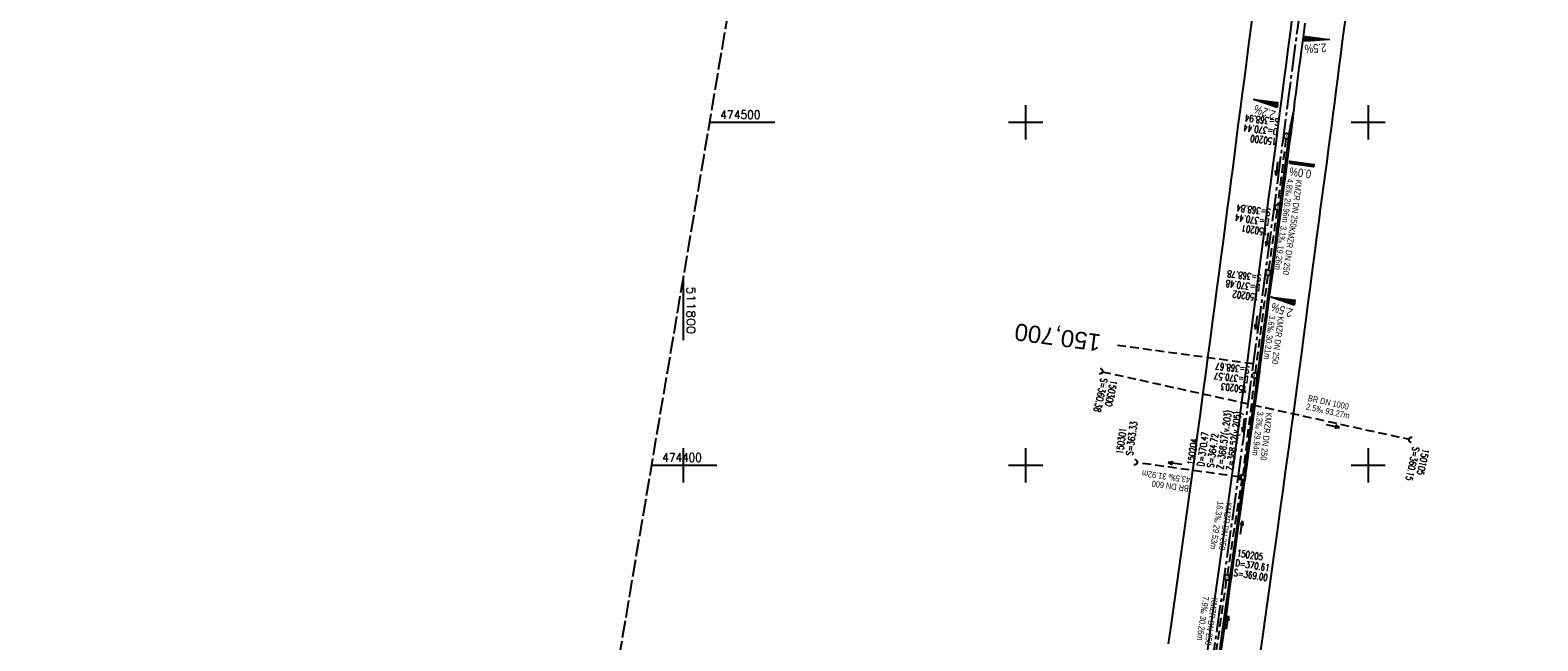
# Model space of a CAD drawing. Extents: x 510563 to 513920, y 467229 to 478797.
# Tile 47 of 67: x 511609 to 512050, y 474349 to 474527. Entities that reach past the tile are written whole.
import ezdxf
from ezdxf.enums import TextEntityAlignment as Align

# ---------------------------------------------------------------- set-up
doc = ezdxf.new("R2010")
doc.units = 0
doc.header["$LTSCALE"] = 10
doc.header["$MEASUREMENT"] = 0
for name, pattern in [('ACHSE', [5.5, 4, -0.5, 0.5, -0.5]), ('LT00', [0]), ('LT14', [0.6, 0.5, -0.1]), ('LT17', [0.15, 0.1, -0.05]), ('STRICHLINIE2', [0.375, 0.25, -0.125])]:
    doc.linetypes.add(name, pattern=pattern)
doc.layers.get('0').update_dxf_attribs({"linetype": 'LT00'})
for name, color, linetype in [('-AX-020', 250, 'ACHSE'), ('-Halt-Pfeil', 4, 'LT00'), ('-Haltung', 7, 'STRICHLINIE2'), ('-Haltungsbeschriftung', 140, 'LT00'), ('-QUE-20O', 11, 'LT00'), ('-QUE-20W', 11, 'LT00'), ('-Schachtbeschriftung', 5, 'LT00'), ('-ST-20', 30, 'LT17'), ('V91_AFBR_BAB', 250, 'LT00'), ('V91_KA_MULD', 182, 'LT00'), ('V91_KA_PRUF', 182, 'LT00'), ('V91_RASTER', 250, 'LT00'), ('V91_RINNE', 182, 'LT00'), ('V91_SINKK', 182, 'LT00'), ('V91_UK_DURCH', 182, 'LT00')]:
    doc.layers.add(name, color=color, linetype=linetype)
doc.layers.add('-BLATT_91-RAND', color=7, linetype='LT14', plot=False)
doc.styles.add('Beschrift', font='ARIAL.TTF')
doc.styles.add('Haltungsbeschriftung', font='ARIAL.TTF', dxfattribs={"width": 0.75})
doc.styles.add('schachtbeschriftung', font='romans.shx', dxfattribs={"width": 0.75, "height": 2})
doc.styles.get("Standard").update_dxf_attribs({"font": 'romans.shx'})

# ---------------------------------------------------------------- blocks, each defined once
blk = doc.blocks.new('SYMB0652')
at = {"color": 0, "linetype": 'ByBlock'}
blk.add_lwpolyline([(-0.15, -0.075), (0.15, -0.075), (0.15, 0.075), (-0.15, 0.075), (-0.15, -0.075)], dxfattribs=at)
blk = doc.blocks.new('SYMB1210')
at = {"color": 0, "linetype": 'ByBlock'}
blk.add_line((0.018815, -0.179014), (0.055623, -0.17119), dxfattribs=at)
for points in [[(-0.2, -0.2), (-0.2, 0.2), (0.2, 0.2), (0.2, -0.2), (-0.2, -0.2)], [(0.018815, 0.179014), (-0.018815, 0.179014), (-0.055623, 0.17119), (-0.09, 0.155885), (-0.120444, 0.133766), (-0.145623, 0.105801), (-0.164438, 0.073213), (-0.176067, 0.037424), (-0.18, 0)], [(-0.18, 0), (-0.176067, -0.037424), (-0.164438, -0.073213), (-0.145623, -0.105801), (-0.120444, -0.133766), (-0.09, -0.155885), (-0.055623, -0.17119), (-0.018815, -0.179014), (0.018815, -0.179014)], [(0.18, 0), (0.176067, 0.037424), (0.164438, 0.073213), (0.145623, 0.105801), (0.120444, 0.133766), (0.09, 0.155885), (0.055623, 0.17119), (0.018815, 0.179014)], [(0.055623, -0.17119), (0.09, -0.155885), (0.120444, -0.133766), (0.145623, -0.105801), (0.164438, -0.073213), (0.176067, -0.037424), (0.18, 0)]]:
    blk.add_lwpolyline(points, dxfattribs=at)
blk = doc.blocks.new('SYMB0003')
at = {"color": 0, "linetype": 'ByBlock'}
for p, q in [((-0.015712, 0), (0.010166, 0.012015)), ((0, -0.021257), (-0.015712, 0)), ((0.010166, 0.012015), (0, -0.021257))]:
    blk.add_line(p, q, dxfattribs=at)
for points in [[(-0.031395, 0.499013), (-0.093691, 0.491144), (-0.154509, 0.475528), (-0.21289, 0.452414), (-0.267913, 0.422164), (-0.318712, 0.385257), (-0.364484, 0.342274), (-0.404509, 0.293893), (-0.438154, 0.240877), (-0.464888, 0.184062), (-0.484292, 0.124345), (-0.496058, 0.062667), (-0.5, 0)], [(-0.5, 0), (-0.496058, -0.062667), (-0.484292, -0.124345), (-0.464888, -0.184062), (-0.438154, -0.240877), (-0.404509, -0.293893), (-0.364485, -0.342274), (-0.318712, -0.385257), (-0.267914, -0.422164), (-0.21289, -0.452414), (-0.154509, -0.475529), (-0.093691, -0.491144), (-0.031395, -0.499014), (0.031395, -0.499014)], [(0.5, 0), (0.496057, 0.062667), (0.484292, 0.124345), (0.464888, 0.184062), (0.438153, 0.240877), (0.404509, 0.293893), (0.364484, 0.342274), (0.318712, 0.385257), (0.267913, 0.422164), (0.21289, 0.452414), (0.154509, 0.475528), (0.093691, 0.491144), (0.031395, 0.499013), (-0.031395, 0.499013)], [(0.031395, -0.499014), (0.093691, -0.491144), (0.154509, -0.475529), (0.21289, -0.452414), (0.267914, -0.422164), (0.318712, -0.385257), (0.364485, -0.342274), (0.404509, -0.293893), (0.438154, -0.240877), (0.464889, -0.184062), (0.484292, -0.124345), (0.496058, -0.062667), (0.5, 0)]]:
    blk.add_lwpolyline(points, dxfattribs=at)
blk = doc.blocks.new('SYMB1107')
at = {"color": 0, "linetype": 'ByBlock'}
for points in [[(-0.2, 0), (-0.196157, 0.039018), (-0.184776, 0.076537), (-0.166294, 0.111114), (-0.141421, 0.141421), (-0.111114, 0.166294), (-0.076537, 0.184776), (-0.039018, 0.196157), (0, 0.2)], [(0, 0.2), (0.039018, 0.196157), (0.076537, 0.184776), (0.111114, 0.166294), (0.141421, 0.141421), (0.166294, 0.111114), (0.184776, 0.076537), (0.196157, 0.039018), (0.2, 0)]]:
    blk.add_lwpolyline(points, dxfattribs=at)
blk = doc.blocks.new('SYMB0070')
at = {"color": 0, "linetype": 'ByBlock'}
for p, q in [((-0.5, 0), (0.2, 0)), ((0.5, 0), (0.2, 0.1)), ((0.2, 0.1), (0.2, 0)), ((0.468, 0), (0.21, 0.086)), ((0.21, 0.086), (0.21, -0.086)), ((0.21, -0.086), (0.468, 0)), ((0.22, -0.072), (0.437, 0)), ((0.23, -0.058), (0.405, 0)), ((0.24, -0.045), (0.374, 0)), ((0.342, 0), (0.25, 0.031)), ((0.25, 0.031), (0.25, -0.031)), ((0.25, -0.031), (0.342, 0)), ((0.26, -0.017), (0.31, 0)), ((0.27, -0.003), (0.279, 0))]:
    blk.add_line(p, q, dxfattribs=at)
for points in [[(0.2, 0), (0.2, -0.1), (0.5, 0)], [(0.437, 0), (0.22, 0.072), (0.22, -0.072)], [(0.405, 0), (0.23, 0.058), (0.23, -0.058)], [(0.374, 0), (0.24, 0.045), (0.24, -0.045)], [(0.31, 0), (0.26, 0.017), (0.26, -0.017)], [(0.279, 0), (0.27, 0.003), (0.27, -0.003)]]:
    blk.add_lwpolyline(points, dxfattribs=at)

msp = doc.modelspace()

# ---------------------------------------------------------------- linework, layer by layer
at = {"layer": '-AX-020', "ltscale": 0.2, "flags": 128}
msp.add_lwpolyline([(513881.72, 478796.97), (513877.87, 478787.35), (513870.37, 478768.8), (513862.79, 478750.28), (513855.14, 478731.79), (513847.41, 478713.32), (513839.61, 478694.89), (513831.74, 478676.49), (513823.79, 478658.13), (513815.77, 478639.79), (513807.68, 478621.49), (513799.51, 478603.22), (513791.27, 478584.98), (513782.96, 478566.77), (513774.58, 478548.6), (513766.12, 478530.46), (513757.59, 478512.36), (513748.99, 478494.29), (513740.31, 478476.25), (513731.57, 478458.25), (513722.75, 478440.29), (513713.86, 478422.36), (513704.9, 478404.46), (513695.86, 478386.6), (513686.76, 478368.78), (513677.58, 478351), (513668.34, 478333.25), (513659.02, 478315.54), (513649.63, 478297.86), (513640.17, 478280.23), (513630.64, 478262.63), (513621.04, 478245.07), (513611.37, 478227.54), (513601.63, 478210.06), (513591.82, 478192.62), (513586.74, 478183.65), (513576.83, 478166.26), (513566.85, 478148.92), (513556.8, 478131.61), (513546.69, 478114.34), (513536.51, 478097.1), (513526.28, 478079.91), (513515.99, 478062.74), (513505.64, 478045.61), (513495.23, 478028.52), (513484.78, 478011.45), (513474.27, 477994.42), (513463.71, 477977.42), (513453.11, 477960.45), (513442.46, 477943.5), (513431.76, 477926.59), (513421.03, 477909.7), (513410.25, 477892.84), (513399.43, 477876), (513388.58, 477859.18), (513377.69, 477842.39), (513366.77, 477825.62), (513355.82, 477808.87), (513344.83, 477792.14), (513333.82, 477775.43), (513322.78, 477758.74), (513311.72, 477742.06), (513300.63, 477725.4), (513289.52, 477708.75), (513278.39, 477692.12), (513267.24, 477675.5), (513256.08, 477658.89), (513244.9, 477642.29), (513233.71, 477625.7), (513222.5, 477609.12), (513211.29, 477592.54), (513200.07, 477575.97), (513188.84, 477559.41), (513177.6, 477542.84), (513166.37, 477526.28), (513154.8, 477509.24), (513142.5, 477491.11), (513130.2, 477472.99), (513117.9, 477454.86), (513105.61, 477436.73), (513093.33, 477418.59), (513081.06, 477400.44), (513068.81, 477382.28), (513056.57, 477364.12), (513044.34, 477345.94), (513032.14, 477327.75), (513019.96, 477309.55), (513007.8, 477291.33), (512995.67, 477273.09), (512983.57, 477254.83), (512971.49, 477236.55), (512959.45, 477218.25), (512947.45, 477199.93), (512935.48, 477181.58), (512923.55, 477163.21), (512911.66, 477144.81), (512899.82, 477126.38), (512888.03, 477107.93), (512876.28, 477089.44), (512864.58, 477070.92), (512852.94, 477052.36), (512841.35, 477033.77), (512829.82, 477015.15), (512818.35, 476996.49), (512806.94, 476977.79), (512795.6, 476959.05), (512789.64, 476949.14), (512778.41, 476930.34), (512767.24, 476911.5), (512756.13, 476892.61), (512745.1, 476873.69), (512734.14, 476854.72), (512723.25, 476835.72), (512712.42, 476816.68), (512701.67, 476797.59), (512690.98, 476778.47), (512680.37, 476759.31), (512669.82, 476740.11), (512659.35, 476720.87), (512648.95, 476701.6), (512638.61, 476682.28), (512628.35, 476662.93), (512618.16, 476643.54), (512608.04, 476624.11), (512597.99, 476604.65), (512588.01, 476585.15), (512578.1, 476565.61), (512568.26, 476546.04), (512558.5, 476526.43), (512548.8, 476506.79), (512539.18, 476487.11), (512529.63, 476467.4), (512520.15, 476447.65), (512510.75, 476427.87), (512501.42, 476408.05), (512492.16, 476388.2), (512482.97, 476368.31), (512473.85, 476348.4), (512464.81, 476328.44), (512455.84, 476308.46), (512446.94, 476288.44), (512438.12, 476268.39), (512429.37, 476248.31), (512420.69, 476228.2), (512412.09, 476208.05), (512403.56, 476187.88), (512395.11, 476167.67), (512386.72, 476147.43), (512378.42, 476127.17), (512370.18, 476106.87), (512362.02, 476086.54), (512353.94, 476066.18), (512345.92, 476045.79), (512337.99, 476025.38), (512330.13, 476004.93), (512322.34, 475984.46), (512314.63, 475963.96), (512306.99, 475943.43), (512299.43, 475922.87), (512291.94, 475902.28), (512284.53, 475881.67), (512277.19, 475861.03), (512269.93, 475840.36), (512262.74, 475819.67), (512255.63, 475798.95), (512248.6, 475778.21), (512241.64, 475757.44), (512234.76, 475736.64), (512227.95, 475715.82), (512221.22, 475694.97), (512214.57, 475674.11), (512207.99, 475653.21), (512201.49, 475632.29), (512200.13, 475627.89), (512194.28, 475608.79), (512188.5, 475589.67), (512182.78, 475570.54), (512177.14, 475551.38), (512171.56, 475532.2), (512166.05, 475513.01), (512160.62, 475493.79), (512155.26, 475474.55), (512149.97, 475455.29), (512148.09, 475448.36), (512142.91, 475429.07), (512137.8, 475409.77), (512132.78, 475390.44), (512127.83, 475371.09), (512122.96, 475351.72), (512118.16, 475332.33), (512113.45, 475312.92), (512108.81, 475293.5), (512104.25, 475274.06), (512099.76, 475254.59), (512095.36, 475235.11), (512091.03, 475215.62), (512086.78, 475196.1), (512082.61, 475176.57), (512078.52, 475157.02), (512074.51, 475137.46), (512070.57, 475117.88), (512066.72, 475098.28), (512063.24, 475080.25), (512059.53, 475060.62), (512055.9, 475040.98), (512052.34, 475021.33), (512048.86, 475001.67), (512045.44, 474981.99), (512042.08, 474962.3), (512038.79, 474942.6), (512035.56, 474922.89), (512032.39, 474903.18), (512029.27, 474883.45), (512026.2, 474863.71), (512023.18, 474843.97), (512020.21, 474824.22), (512017.28, 474804.47), (512014.39, 474784.7), (512011.54, 474764.94), (512008.73, 474745.16), (512005.95, 474725.39), (512003.2, 474705.61), (512000.47, 474685.82), (511997.78, 474666.03), (511995.1, 474646.24), (511992.44, 474626.45), (511989.8, 474606.65), (511987.17, 474586.85), (511984.55, 474567.05), (511981.94, 474547.25), (511979.34, 474527.45), (511976.74, 474507.69), (511975.13, 474495.38), (511973.48, 474482.82), (511971.82, 474470.25), (511970.17, 474457.69), (511968.51, 474445.13), (511966.84, 474432.57), (511965.15, 474420.02), (511963.46, 474407.46), (511961.75, 474394.91), (511960.03, 474382.35), (511958.28, 474369.81), (511956.52, 474357.26), (511954.73, 474344.72), (511952.92, 474332.18), (511951.08, 474319.64), (511949.21, 474307.11), (511947.31, 474294.58), (511945.38, 474282.06), (511943.41, 474269.55), (511941.4, 474257.04), (511939.35, 474244.53), (511937.27, 474232.04), (511935.14, 474219.55), (511932.96, 474207.07), (511930.74, 474194.59), (511928.46, 474182.13), (511926.14, 474169.68), (511923.76, 474157.23), (511921.32, 474144.8), (511918.83, 474132.38), (511916.28, 474119.97), (511913.66, 474107.57), (511910.98, 474095.19), (511908.24, 474082.82), (511905.43, 474070.46), (511902.54, 474058.13), (511899.59, 474045.81), (511896.56, 474033.5), (511893.47, 474021.26), (511890.29, 474009), (511887.03, 473996.75), (511883.7, 473984.53), (511880.29, 473972.33), (511876.8, 473960.15), (511873.23, 473947.99), (511869.59, 473935.86), (511865.87, 473923.74), (511862.08, 473911.66), (511858.21, 473899.59), (511854.26, 473887.55), (511850.24, 473875.54), (511846.14, 473863.55), (511841.96, 473851.59), (511837.71, 473839.65), (511833.39, 473827.75), (511828.99, 473815.86), (511824.51, 473804.01), (511819.96, 473792.19), (511815.33, 473780.39), (511810.64, 473768.63), (511805.86, 473756.89), (511801.02, 473745.18), (511796.09, 473733.51), (511791.1, 473721.87), (511786.03, 473710.25), (511780.89, 473698.68), (511775.67, 473687.13), (511770.39, 473675.61), (511765.03, 473664.13), (511759.6, 473652.69), (511754.09, 473641.28), (511748.51, 473629.9), (511742.87, 473618.56), (511737.15, 473607.25), (511731.36, 473595.99), (511725.49, 473584.75), (511719.56, 473573.56), (511713.56, 473562.4), (511707.48, 473551.28), (511701.34, 473540.2), (511695.13, 473529.16), (511688.84, 473518.16), (511682.49, 473507.2), (511676.07, 473496.28), (511669.58, 473485.39), (511663.02, 473474.55), (511656.39, 473463.76), (511649.7, 473453), (511642.94, 473442.29), (511636.1, 473431.62), (511629.21, 473420.99), (511622.24, 473410.41), (511615.21, 473399.87), (511608.11, 473389.37), (511600.95, 473378.92), (511593.72, 473368.52), (511586.42, 473358.16), (511579.06, 473347.85), (511571.64, 473337.58), (511564.15, 473327.36), (511556.59, 473317.19), (511548.97, 473307.07), (511541.29, 473297), (511533.54, 473286.97), (511525.74, 473276.99), (511517.86, 473267.07), (511509.93, 473257.19), (511501.93, 473247.36), (511493.87, 473237.58), (511485.75, 473227.86), (511477.57, 473218.19), (511475.55, 473215.81), (511467.29, 473206.2), (511458.98, 473196.64), (511450.61, 473187.13), (511442.18, 473177.67), (511433.71, 473168.25), (511425.19, 473158.87), (511416.62, 473149.54), (511408.01, 473140.24), (511399.37, 473130.98), (511390.68, 473121.76), (511381.96, 473112.57), (511373.2, 473103.41), (511364.42, 473094.28), (511355.61, 473085.17), (511346.77, 473076.1), (511337.91, 473067.04), (511329.03, 473058), (511320.13, 473048.99), (511311.22, 473039.98), (511302.29, 473031), (511293.34, 473022.02), (511284.39, 473013.05), (511275.44, 473004.09), (511266.47, 472995.14), (511255.91, 472984.59), (511236.79, 472965.5), (511230.18, 472958.9), (511223.57, 472952.29), (511216.96, 472945.68), (511210.37, 472939.06), (511203.78, 472932.43), (511197.22, 472925.79), (511190.66, 472919.13), (511184.13, 472912.44), (511177.62, 472905.74), (511171.14, 472899.01), (511164.68, 472892.25), (511158.26, 472885.46), (511151.88, 472878.64), (511145.53, 472871.79), (511139.22, 472864.89), (511132.96, 472857.96), (511126.75, 472850.98), (511120.58, 472843.95), (511114.48, 472836.88), (511109.32, 472830.82), (511103.32, 472823.65), (511097.39, 472816.44), (511091.51, 472809.17), (511085.7, 472801.85), (511079.95, 472794.49), (511074.26, 472787.07), (511068.64, 472779.61), (511063.08, 472772.1), (511057.59, 472764.54), (511052.16, 472756.93), (511046.8, 472749.28), (511041.5, 472741.58), (511036.27, 472733.84), (511031.1, 472726.05), (511026.01, 472718.22), (511020.98, 472710.35), (511016.01, 472702.43), (511011.12, 472694.47), (511006.29, 472686.47), (511001.53, 472678.43), (510996.84, 472670.35), (510992.22, 472662.22), (510987.67, 472654.06), (510983.19, 472645.86), (510978.78, 472637.62), (510974.44, 472629.35), (510970.17, 472621.04), (510965.98, 472612.69), (510961.85, 472604.3), (510957.8, 472595.88), (510953.82, 472587.43), (510949.91, 472578.94), (510946.07, 472570.42), (510942.31, 472561.87), (510938.62, 472553.28), (510935.01, 472544.67), (510931.46, 472536.02), (510928, 472527.34), (510924.6, 472518.64), (510921.29, 472509.9), (510918.04, 472501.14), (510914.87, 472492.35), (510911.78, 472483.53), (510908.76, 472474.69), (510905.82, 472465.82), (510902.96, 472456.92), (510900.17, 472448), (510897.45, 472439.06), (510894.82, 472430.1), (510892.26, 472421.11), (510889.78, 472412.1), (510887.37, 472403.07), (510885.04, 472394.02), (510882.79, 472384.95), (510880.62, 472375.87), (510878.53, 472366.76), (510876.51, 472357.64), (510874.57, 472348.49), (510872.71, 472339.34), (510870.93, 472330.16), (510869.23, 472320.98), (510867.6, 472311.77), (510866.06, 472302.56), (510864.59, 472293.33), (510863.2, 472284.09), (510861.89, 472274.84), (510860.67, 472265.57), (510859.52, 472256.3), (510858.45, 472247.02), (510857.45, 472237.73), (510856.54, 472228.43), (510855.71, 472219.12), (510854.96, 472209.81), (510854.29, 472200.49), (510853.7, 472191.16), (510853.18, 472181.83), (510852.75, 472172.5), (510852.4, 472163.16), (510852.13, 472153.82), (510851.93, 472144.48), (510851.82, 472135.13), (510851.79, 472125.79), (510851.84, 472116.44), (510851.96, 472107.1), (510852.01, 472104.71), (510852.24, 472095.37), (510852.54, 472086.03), (510852.93, 472076.69), (510853.39, 472067.36), (510853.92, 472058.03), (510854.53, 472048.71), (510855.21, 472039.39), (510855.96, 472030.07), (510856.78, 472020.77), (510857.67, 472011.46), (510858.63, 472002.17), (510859.65, 471992.88), (510860.73, 471983.6), (510861.88, 471974.33), (510863.09, 471965.06), (510864.36, 471955.8), (510865.69, 471946.55), (510867.08, 471937.31), (510868.53, 471928.08), (510870.02, 471918.86), (510871.58, 471909.64), (510873.18, 471900.44), (510874.84, 471891.24), (510876.54, 471882.05), (510878.3, 471872.88), (510880.1, 471863.71), (510881.95, 471854.55), (510883.84, 471845.4), (510885.78, 471836.26), (510887.76, 471827.12), (510889.78, 471818), (510891.83, 471808.88), (510893.93, 471799.78), (510896.06, 471790.68), (510898.23, 471781.59), (510900.44, 471772.51), (510902.67, 471763.44), (510904.94, 471754.37), (510907.24, 471745.32), (510909.57, 471736.27), (510911.93, 471727.22), (510914.31, 471718.19), (510916.72, 471709.16), (510919.15, 471700.14), (510921.61, 471691.12), (510924.09, 471682.11), (510926.59, 471673.11), (510929.1, 471664.11), (510931.64, 471655.12), (510934.19, 471646.13), (510936.76, 471637.14), (510939.34, 471628.16), (510941.94, 471619.19), (510944.55, 471610.22), (510947.17, 471601.25), (510949.8, 471592.28), (510952.43, 471583.31), (510955.08, 471574.35), (510957.73, 471565.39), (510960.38, 471556.43), (510963.04, 471547.47), (510967.7, 471531.77), (510970.25, 471523.2), (510975.26, 471506.32), (510980.27, 471489.44), (510985.27, 471472.57), (510990.27, 471455.68), (510995.25, 471438.8), (511000.21, 471421.91), (511005.16, 471405.01), (511010.09, 471388.11), (511014.99, 471371.2), (511019.86, 471354.28), (511024.7, 471337.36), (511029.51, 471320.42), (511034.28, 471303.47), (511039.01, 471286.52), (511043.7, 471269.55), (511048.34, 471252.56), (511052.93, 471235.57), (511057.46, 471218.56), (511061.95, 471201.53), (511066.37, 471184.49), (511070.73, 471167.43), (511075.02, 471150.36), (511079.24, 471133.27), (511083.39, 471116.16), (511086.57, 471102.84), (511090.59, 471085.7), (511094.53, 471068.54), (511098.39, 471051.37), (511102.17, 471034.17), (511105.87, 471016.96), (511109.5, 470999.73), (511113.05, 470982.49), (511116.52, 470965.23), (511119.91, 470947.95), (511123.22, 470930.66), (511126.45, 470913.36), (511129.61, 470896.04), (511132.69, 470878.7), (511135.68, 470861.35), (511138.6, 470843.99), (511141.44, 470826.62), (511144.2, 470809.23), (511146.88, 470791.83), (511149.49, 470774.42), (511152.01, 470757), (511154.45, 470739.56), (511156.82, 470722.12), (511159.1, 470704.66), (511161.31, 470687.19), (511163.44, 470669.72), (511165.49, 470652.23), (511165.64, 470650.9), (511167.87, 470631.02), (511170.03, 470611.14), (511172.1, 470591.25), (511174.1, 470571.35), (511176.01, 470551.44), (511177.85, 470531.52), (511179.53, 470512.55), (511180.88, 470496.34), (511182.16, 470480.14), (511183.36, 470463.92), (511184.48, 470447.7), (511185.52, 470431.48), (511186.48, 470415.25), (511187.36, 470399.01), (511188.16, 470382.77), (511188.88, 470366.53), (511189.52, 470350.29), (511190.08, 470334.04), (511190.56, 470317.79), (511190.96, 470301.53), (511191.28, 470285.28), (511191.52, 470269.02), (511191.68, 470252.76), (511191.76, 470236.51), (511191.77, 470220.25), (511191.69, 470203.99), (511191.53, 470187.73), (511191.29, 470171.47), (511191.24, 470169.01), (511190.91, 470152.75), (511190.5, 470136.5), (511190.02, 470120.25), (511189.47, 470104), (511188.85, 470087.75), (511188.17, 470071.51), (511187.43, 470055.27), (511186.63, 470039.03), (511185.78, 470022.79), (511184.88, 470006.56), (511183.93, 469990.33), (511182.94, 469974.1), (511181.91, 469957.87), (511180.85, 469941.65), (511179.74, 469925.43), (511178.61, 469909.21), (511177.46, 469892.99), (511176.28, 469876.78), (511175.08, 469860.56), (511173.86, 469844.35), (511172.63, 469828.14), (511171.39, 469811.93), (511170.14, 469795.72), (511168.85, 469778.99), (511030.96, 467993.35), (511029.42, 467973.41), (511027.88, 467953.47), (511026.35, 467933.52), (511024.83, 467913.58), (511023.32, 467893.64), (511021.83, 467873.7), (511020.35, 467853.75), (511018.9, 467833.8), (511017.47, 467813.85), (511016.06, 467793.9), (511014.69, 467773.95), (511013.35, 467754), (511012.05, 467734.04), (511010.78, 467714.08), (511009.56, 467694.12), (511008.38, 467674.15), (511007.25, 467654.18), (511006.18, 467634.21), (511005.15, 467614.24), (511004.19, 467594.26), (511003.28, 467574.28), (511002.44, 467554.3), (511001.67, 467534.31), (511000.96, 467514.33), (511000.33, 467494.34), (510999.77, 467474.34), (510999.56, 467465.71), (510999.11, 467445.71), (510998.75, 467425.72), (510998.46, 467405.72), (510998.26, 467385.72), (510998.14, 467365.72), (510998.09, 467345.72), (510998.13, 467325.72), (510998.24, 467305.72), (510998.44, 467285.72), (510998.71, 467265.72), (510999.07, 467245.73), (510999.43, 467229.16)], dxfattribs=at)
at = {"layer": '-BLATT_91-RAND'}
msp.add_lwpolyline([(511838.11, 474679.99), (511714.55, 473950.38), (511997.52, 473902.46), (512121.08, 474632.07), (511838.11, 474679.99)], dxfattribs=at)
at = {"layer": '-Haltung'}
for p, q in [((511975.99, 474495.24), (511973.59, 474475.93)), ((511973.4, 474474.44), (511970.87, 474456.86)), ((511970.67, 474455.38), (511966.97, 474426.91)), ((511922.35, 474427.27), (512011.98, 474407.56)), ((511966.78, 474425.42), (511963.41, 474397.18)), ((511962.58, 474396.54), (511932.46, 474400.77)), ((511958.88, 474368.01), (511963.21, 474395.7)), ((511954.6, 474338.06), (511958.65, 474366.53))]:
    msp.add_line(p, q, dxfattribs=at)
at = {"layer": '-QUE-20O'}
for p, q in [((511981.7, 474525.05), (511981.52, 474523.68)), ((511981.83, 474523.7), (511982, 474525.01)), ((511982.3, 474524.98), (511982.13, 474523.72)), ((511982.44, 474523.74), (511982.6, 474524.94)), ((511982.89, 474524.9), (511982.74, 474523.76)), ((511983.05, 474523.78), (511983.19, 474524.86)), ((511983.49, 474524.82), (511983.35, 474523.8)), ((511983.66, 474523.82), (511983.79, 474524.78)), ((511984.08, 474524.74), (511983.96, 474523.84)), ((511984.27, 474523.86), (511984.38, 474524.7)), ((511984.68, 474524.66), (511984.57, 474523.88)), ((511984.88, 474523.9), (511984.97, 474524.62)), ((511985.27, 474524.58), (511985.19, 474523.92)), ((511985.49, 474523.94), (511985.57, 474524.55)), ((511985.87, 474524.51), (511985.8, 474523.96)), ((511986.1, 474523.98), (511986.16, 474524.47)), ((511986.46, 474524.43), (511986.41, 474524)), ((511986.71, 474524.02), (511986.76, 474524.39)), ((511987.06, 474524.35), (511987.02, 474524.04)), ((511987.32, 474524.06), (511987.35, 474524.31)), ((511987.65, 474524.27), (511987.63, 474524.08)), ((511987.93, 474524.1), (511987.95, 474524.23)), ((511988.25, 474524.19), (511988.24, 474524.13)), ((511988.54, 474524.15), (511988.54, 474524.15)), ((511977.22, 474488.64), (511977.13, 474487.95)), ((511977.43, 474487.91), (511977.52, 474488.61)), ((511977.82, 474488.57), (511977.73, 474487.87)), ((511978.03, 474487.83), (511978.12, 474488.53)), ((511978.41, 474488.49), (511978.32, 474487.79)), ((511978.62, 474487.75), (511978.71, 474488.45)), ((511979.01, 474488.41), (511978.92, 474487.72)), ((511979.22, 474487.68), (511979.31, 474488.37)), ((511979.6, 474488.33), (511979.51, 474487.64)), ((511979.81, 474487.6), (511979.9, 474488.29)), ((511980.2, 474488.25), (511980.11, 474487.56)), ((511980.41, 474487.52), (511980.5, 474488.21)), ((511980.79, 474488.18), (511980.7, 474487.48)), ((511981, 474487.44), (511981.09, 474488.14)), ((511981.39, 474488.1), (511981.3, 474487.4)), ((511981.59, 474487.36), (511981.69, 474488.06)), ((511981.98, 474488.02), (511981.89, 474487.32)), ((511982.19, 474487.29), (511982.28, 474487.98)), ((511982.58, 474487.94), (511982.49, 474487.25)), ((511982.78, 474487.21), (511982.88, 474487.9)), ((511983.17, 474487.86), (511983.08, 474487.17)), ((511983.38, 474487.13), (511983.47, 474487.82)), ((511983.77, 474487.78), (511983.68, 474487.09)), ((511983.97, 474487.05), (511984.07, 474487.75)), ((511971.69, 474449.02), (511971.69, 474449.02)), ((511971.98, 474448.92), (511971.99, 474448.99)), ((511972.28, 474448.95), (511972.27, 474448.82)), ((511972.56, 474448.72), (511972.58, 474448.91)), ((511972.88, 474448.87), (511972.85, 474448.62)), ((511973.13, 474448.52), (511973.18, 474448.83)), ((511973.47, 474448.79), (511973.42, 474448.42)), ((511973.71, 474448.32), (511973.77, 474448.75)), ((511974.07, 474448.71), (511974, 474448.23)), ((511974.29, 474448.13), (511974.36, 474448.67)), ((511974.66, 474448.63), (511974.58, 474448.03)), ((511974.87, 474447.93), (511974.96, 474448.59)), ((511975.26, 474448.55), (511975.16, 474447.83)), ((511975.45, 474447.73), (511975.55, 474448.51)), ((511975.85, 474448.47), (511975.74, 474447.63)), ((511976.03, 474447.53), (511976.15, 474448.43)), ((511976.45, 474448.39), (511976.32, 474447.43)), ((511976.61, 474447.34), (511976.74, 474448.36)), ((511977.04, 474448.32), (511976.9, 474447.24)), ((511977.19, 474447.14), (511977.34, 474448.28)), ((511977.64, 474448.24), (511977.48, 474447.04)), ((511977.77, 474446.94), (511977.93, 474448.2)), ((511978.23, 474448.16), (511978.06, 474446.84)), ((511978.35, 474446.74), (511978.53, 474448.12))]:
    msp.add_line(p, q, dxfattribs=at)
for points in [[(511981.47, 474523.67), (511981.65, 474525.06), (511988.59, 474524.15), (511981.47, 474523.67)], [(511977.08, 474487.96), (511977.17, 474488.65), (511984.11, 474487.74), (511984.02, 474487.05), (511977.08, 474487.96)], [(511978.4, 474446.72), (511971.65, 474449.03), (511978.58, 474448.11), (511978.4, 474446.72)]]:
    msp.add_lwpolyline(points, dxfattribs=at)
at = {"layer": '-QUE-20W'}
for p, q in [((511966.67, 474506.66), (511966.67, 474506.65)), ((511966.96, 474506.55), (511966.97, 474506.62)), ((511967.27, 474506.58), (511967.25, 474506.45)), ((511967.54, 474506.35), (511967.57, 474506.54)), ((511967.86, 474506.5), (511967.83, 474506.25)), ((511968.12, 474506.15), (511968.16, 474506.46)), ((511968.46, 474506.42), (511968.41, 474506.06)), ((511968.7, 474505.96), (511968.76, 474506.38)), ((511969.05, 474506.35), (511968.99, 474505.86)), ((511969.28, 474505.76), (511969.35, 474506.31)), ((511969.65, 474506.27), (511969.57, 474505.66)), ((511969.86, 474505.56), (511969.94, 474506.23)), ((511970.24, 474506.19), (511970.15, 474505.46)), ((511970.44, 474505.37), (511970.54, 474506.15)), ((511970.84, 474506.11), (511970.73, 474505.27)), ((511971.02, 474505.17), (511971.13, 474506.07)), ((511971.43, 474506.03), (511971.31, 474505.07)), ((511971.6, 474504.97), (511971.73, 474505.99)), ((511972.03, 474505.95), (511971.88, 474504.87)), ((511972.17, 474504.77), (511972.32, 474505.92)), ((511972.62, 474505.88), (511972.46, 474504.68)), ((511972.75, 474504.58), (511972.92, 474505.84)), ((511973.22, 474505.8), (511973.04, 474504.48)), ((511973.33, 474504.38), (511973.51, 474505.76))]:
    msp.add_line(p, q, dxfattribs=at)
msp.add_lwpolyline([(511973.38, 474504.37), (511966.62, 474506.67), (511973.56, 474505.75), (511973.38, 474504.37)], dxfattribs=at)
at = {"layer": '-ST-20', "ltscale": 2.5}
msp.add_line((511966.43, 474429.55), (511926.8, 474434.94), dxfattribs=at)
at = {"layer": 'V91_AFBR_BAB'}
for points in [[(511941.73, 474347.9), (511942.58, 474353.78), (511943.46, 474360.04), (511944.34, 474366.3), (511945.22, 474372.56), (511946.09, 474378.82), (511949.37, 474402.67), (511950.2, 474408.81), (511951.03, 474414.94), (511951.86, 474421.08), (511952.68, 474427.21), (511953.31, 474431.99), (511953.94, 474436.77), (511954.57, 474441.56), (511955.19, 474446.34), (511955.82, 474451.12), (511956.45, 474455.87), (511957.08, 474460.62), (511957.71, 474465.37), (511958.34, 474470.12), (511958.96, 474474.87), (511959.49, 474478.89), (511960.01, 474482.91), (511960.53, 474486.92), (511961.04, 474490.94), (511961.56, 474494.96), (511962.08, 474498.98), (511962.7, 474503.72), (511963.32, 474508.45), (511963.94, 474513.19), (511964.56, 474517.92), (511965.18, 474522.66), (511966.79, 474535.02)], [(511977.81, 474530.95), (511977.18, 474526.14), (511976.55, 474521.33), (511975.92, 474516.49), (511975.29, 474511.65), (511974.67, 474506.81), (511974.04, 474501.97), (511973.41, 474497.13), (511972.79, 474492.38), (511972.17, 474487.63), (511971.55, 474482.89), (511970.92, 474478.14), (511970.3, 474473.39), (511969.23, 474465.3), (511968.17, 474457.21), (511967.11, 474449.12), (511966.31, 474443.06), (511965.52, 474437.01), (511964.72, 474430.95), (511963.92, 474424.9), (511962.83, 474416.8), (511961.75, 474408.7), (511960.65, 474400.6), (511957.35, 474376.65), (511956.21, 474368.46), (511955.05, 474360.28), (511953.9, 474352.1), (511953.05, 474346.14)], [(511993.26, 474529.93), (511992.8, 474526.45), (511992.33, 474522.97), (511991.88, 474519.49), (511991.44, 474516.07), (511991, 474512.65), (511990.56, 474509.23), (511990.13, 474505.81), (511989.69, 474502.39), (511989.26, 474498.96), (511988.81, 474495.55), (511988.36, 474492.07), (511987.89, 474488.6), (511987.43, 474485.14), (511986.96, 474481.67), (511986.49, 474478.2), (511986.02, 474474.73), (511985.55, 474471.26), (511984.91, 474466.48), (511984.28, 474461.7), (511983.65, 474456.92), (511983.03, 474452.14), (511982.4, 474447.36), (511981.76, 474442.46), (511981.12, 474437.57), (511980.48, 474432.67), (511979.83, 474427.77), (511979.18, 474422.88), (511978.37, 474416.85), (511977.55, 474410.83), (511976.73, 474404.81), (511975.9, 474398.79), (511975.06, 474392.73), (511974.22, 474386.67), (511973.39, 474380.62), (511972.55, 474374.56), (511971.87, 474369.66), (511971.19, 474364.77), (511970.52, 474359.87), (511969.83, 474354.97), (511969.14, 474350.08), (511968.46, 474345.26)], [(511978.22, 474502.73), (511978.22, 474502.73), (511978.34, 474503.7), (511978.62, 474506.14), (511978.93, 474508.58), (511979.24, 474511.02), (511979.56, 474513.45), (511979.89, 474515.88), (511980.22, 474518.32), (511980.54, 474520.75), (511981.09, 474524.82), (511981.63, 474528.88)]]:
    msp.add_lwpolyline(points, dxfattribs=at)
at = {"layer": 'V91_RASTER'}
for p, q in [((511900, 474495), (511900, 474505)), ((512000, 474505), (512000, 474495)), ((511826.72, 474500), (511807.63, 474500)), ((511905, 474500), (511895, 474500)), ((512005, 474500), (511995, 474500)), ((511800, 474454.96), (511800, 474436.46)), ((511800, 474405), (511800, 474395)), ((511900, 474395), (511900, 474405)), ((512000, 474405), (512000, 474395)), ((511790.69, 474400), (511809.79, 474400)), ((511895, 474400), (511905, 474400)), ((511995, 474400), (512005, 474400))]:
    msp.add_line(p, q, dxfattribs=at)
at = {"layer": 'V91_RINNE'}
for points in [[(511978.22, 474502.73), (511978.1, 474502.75), (511977.2, 474498.76), (511976.95, 474496.97), (511976.55, 474493.98), (511976.15, 474490.99), (511975.76, 474488), (511975.37, 474485.01), (511974.99, 474482.02), (511974.61, 474479.03), (511974.23, 474476.04), (511973.85, 474473.05), (511973.32, 474468.97), (511972.79, 474464.89), (511972.24, 474460.82), (511971.7, 474456.74), (511971.15, 474452.67), (511970.61, 474448.59), (511969.97, 474443.78), (511969.33, 474438.97), (511968.69, 474434.16), (511968.05, 474429.34), (511967.4, 474424.53), (511966.86, 474420.5), (511966.31, 474416.46), (511965.76, 474412.42), (511965.21, 474408.38), (511964.66, 474404.34), (511964.11, 474400.31), (511963.79, 474397.91), (511962.91, 474396.79), (511962.85, 474396.32), (511963.4, 474394.98), (511960.83, 474376.37), (511959.98, 474370.21), (511959.12, 474364.04), (511958.26, 474357.88), (511957.39, 474351.72), (511956.25, 474343.76)], [(511956.77, 474343.73), (511957.9, 474351.66), (511958.78, 474357.84), (511959.64, 474364.03), (511960.5, 474370.21), (511961.35, 474376.39), (511962.17, 474382.36), (511962.99, 474388.32), (511963.81, 474394.29), (511964.62, 474400.25), (511965.29, 474405.11), (511965.95, 474409.97), (511966.61, 474414.82), (511967.27, 474419.68), (511967.93, 474424.53), (511968.57, 474429.35), (511969.21, 474434.16), (511969.85, 474438.97), (511970.49, 474443.78), (511971.13, 474448.59), (511971.67, 474452.65), (511972.21, 474456.71), (511972.75, 474460.77), (511973.29, 474464.83), (511973.83, 474468.89), (511974.36, 474472.95), (511974.88, 474476.94), (511975.4, 474480.93), (511975.91, 474484.92), (511976.43, 474488.91), (511976.95, 474492.9), (511977.48, 474496.89), (511977.67, 474498.35), (511977.86, 474499.81), (511978.05, 474501.27), (511978.22, 474502.73)]]:
    msp.add_lwpolyline(points, dxfattribs=at)

# ---------------------------------------------------------------- block references
at = {"layer": '-Halt-Pfeil', "yscale": 4.000000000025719, "zscale": 4}
for p, xscale, rotation in [((511973.31, 474486.5), 4.000000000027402, 262.9137165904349), ((511970.52, 474465.82), 3.999999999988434, 261.8324265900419), ((511967.33, 474441.59), 3.99999999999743, 262.5881865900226), ((511963.58, 474411.59), 3.999999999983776, 263.2008165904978), ((511989.68, 474411.44), 3.999999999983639, 347.5998165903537), ((511943.58, 474400.52), 4.000000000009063, 172.0108965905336), ((511963, 474381.85), 4.000000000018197, 81.10490659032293), ((511958.89, 474354.14), 3.999999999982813, 81.88844659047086)]:
    msp.add_blockref('SYMB0070', p, dxfattribs=dict(at, xscale=xscale, rotation=rotation))
at = {"layer": 'V91_KA_MULD', "xscale": 3.800000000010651, "yscale": 3.800000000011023, "zscale": 3.8, "rotation": 262.2106026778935}
msp.add_blockref('SYMB1210', (511963.32, 474396.44), dxfattribs=at)
at = {"layer": 'V91_KA_PRUF', "xscale": 1.499999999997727, "yscale": 1.499999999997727, "zscale": 1.5, "rotation": 260.3880065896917}
for p in [(511976.09, 474495.98), (511973.5, 474475.18), (511970.77, 474456.12), (511966.87, 474426.17), (511958.76, 474367.27)]:
    msp.add_blockref('SYMB0003', p, dxfattribs=at)
at = {"layer": 'V91_SINKK', "zscale": 4.5}
for p, xscale, yscale, rotation in [((511977.16, 474496.64), 4.499999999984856, 4.499999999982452, 262.488944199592), ((511974.5, 474476.13), 4.499999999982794, 4.499999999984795, 262.5183930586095), ((511971.93, 474456.57), 4.499999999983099, 4.499999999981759, 262.3962725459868), ((511967.95, 474426.59), 4.499999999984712, 4.499999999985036, 262.3176264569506), ((511959.87, 474367.66), 4.499999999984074, 4.499999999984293, 262.035034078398)]:
    msp.add_blockref('SYMB0652', p, dxfattribs=dict(at, xscale=xscale, yscale=yscale, rotation=rotation))
at = {"layer": 'V91_UK_DURCH', "zscale": 4}
for p, xscale, yscale, rotation in [((511921.62, 474427.43), 4.000000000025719, 4.000000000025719, 260.3880065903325), ((512012.72, 474407.4), 3.999999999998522, 3.999999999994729, 81.38587451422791), ((511931.72, 474400.88), 4.000000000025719, 4.000000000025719, 260.3880065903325)]:
    msp.add_blockref('SYMB1107', p, dxfattribs=dict(at, xscale=xscale, yscale=yscale, rotation=rotation))

# ---------------------------------------------------------------- texts
at = {"layer": '-Haltungsbeschriftung', "style": 'Haltungsbeschriftung', "width": 0.75}
for s, rotation, p in [('4.8‰ 20.96m', 262.9137, (511976.39, 474483.68)), ('KMZR DN 250', 262.9137, (511978.93, 474483.36)), ('3.1‰ 19.26m', 261.8324, (511974.46, 474469.9)), ('KMZR DN 250', 261.8324, (511977, 474469.53)), ('3.6‰ 30.21m', 262.5882, (511971.12, 474443.81)), ('KMZR DN 250', 262.5882, (511973.66, 474443.48)), ('BR DN 1000', 347.5998, (511982.28, 474418.76)), ('3.3‰ 29.94m', 263.2008, (511967.64, 474415.74)), ('KMZR DN 250', 263.2008, (511970.18, 474415.44)), ('2.5‰ 93.27m', 347.5998, (511981.73, 474416.26)), ('43.5‰ 31.92m', 172.0109, (511948.09, 474396.56)), ('BR DN 600', 172.0109, (511947.74, 474394.02)), ('16.3‰ 29.53m', 261.1049, (511956.02, 474389.63)), ('KMZR DN 250', 261.1049, (511958.55, 474389.23)), ('7.9‰ 30.26m', 261.8885, (511951.77, 474361.87)), ('KMZR DN 250', 261.8885, (511954.3, 474361.51))]:
    msp.add_text(s, height=1.8, rotation=rotation, dxfattribs=at).set_placement(p)
at = {"layer": '-QUE-20O', "style": 'Beschrift', "width": 0.8}
for s, rotation, p in [('2.5%%%', -176.1762, (511987.7, 474523.03)), ('0.0%%%', -187.4818, (511983.52, 474486.09)), ('2.5%%%', -198.8564, (511978.18, 474445.42))]:
    msp.add_text(s, height=2.5, rotation=rotation, dxfattribs=at).set_placement(p)
at = {"layer": '-QUE-20W', "style": 'Beschrift', "width": 0.8}
msp.add_text('2.2%%%', height=2.5, rotation=-198.7926, dxfattribs=at).set_placement((511973.18, 474503.15))
at = {"layer": '-Schachtbeschriftung', "style": 'schachtbeschriftung', "width": 0.75}
for s, rotation, p in [('D=370.44', 172.9137, (511973.72, 474498.21)), ('S=368.94', 172.9137, (511974.08, 474501.07)), ('150200', 172.9137, (511973.36, 474495.35)), ('S=368.84', 171.8324, (511971.66, 474474.69)), ('D=370.44', 171.8324, (511971.25, 474471.84)), ('150201', 171.8324, (511970.84, 474468.99)), ('D=370.48', 172.5882, (511968.56, 474452.75)), ('S=368.78', 172.5882, (511968.93, 474455.6)), ('150202', 172.5882, (511968.19, 474449.89)), ('S=368.67', 173.2008, (511965.5, 474428.76)), ('S=360.38', 257.5998, (511921.98, 474425.56)), ('150300', 257.5998, (511924.79, 474424.94)), ('D=370.57', 173.2008, (511965.16, 474425.9)), ('150203', 173.2008, (511964.82, 474423.04)), ('S=363.33', 82.0109, (511931.22, 474402.71)), ('Z=368.57(v.203)', 82.0109, (511957.73, 474398.78)), ('Z=368.52(v.205)', 82.0109, (511960.58, 474398.38)), ('150301', 82.0109, (511928.37, 474403.11)), ('150204', 82.0109, (511949.17, 474399.98)), ('D=370.47', 82.0109, (511952.03, 474399.58)), ('S=364.72', 82.0109, (511954.88, 474399.18)), ('S=360.15', 257.5963, (512013.07, 474405.53)), ('150105', 257.5963, (512015.89, 474404.91)), ('150205', 351.1049, (511961.5, 474373.43)), ('D=370.61', 351.1049, (511961.05, 474370.59)), ('S=369.00', 351.1049, (511960.6, 474367.74))]:
    msp.add_text(s, height=2, rotation=rotation, dxfattribs=at).set_placement(p)
at = {"layer": '-ST-20', "style": 'Beschrift'}
msp.add_text('150,700', height=5, rotation=-187.6138, dxfattribs=at).set_placement((511921.84, 474435.62), align=Align.MIDDLE_LEFT)
at = {"layer": 'V91_RASTER'}
for s, rotation, width, p in [(' 474500', 0.001, 0.915, (511809.22, 474501)), (' 511800', 270.001, 1.076, (511801, 474453.96)), (' 474400', 0.001, 0.902, (511792.29, 474401))]:
    msp.add_text(s, height=2.5, rotation=rotation, dxfattribs=dict(at, width=width)).set_placement(p)

doc.saveas('drawing.dxf')
